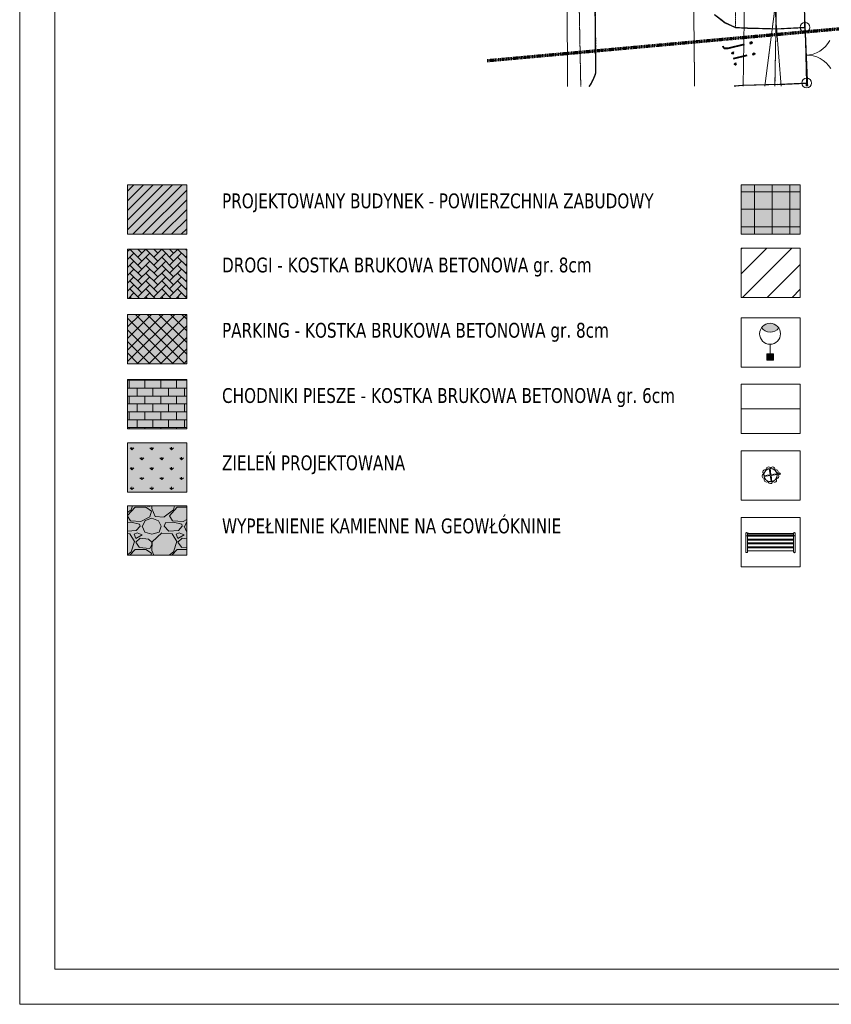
# Model space of a CAD drawing. Header units: metres. Extents: x 8472212 to 8494180, y 5728195 to 5779639.
# Tile 91 of 106: x 8475608 to 8481388, y 5756003 to 5763011. Entities that reach past the tile are written whole.
import ezdxf
from ezdxf.enums import TextEntityAlignment as Align

# ---------------------------------------------------------------- set-up
doc = ezdxf.new("R2010")
doc.units = ezdxf.units.M
doc.header["$MEASUREMENT"] = 0
for name, pattern in [('2', [3, 2, -1]), ('2_1', [0]), ('2_KTCR02', [3, 2, -1]), ('2_KTJZ01', [4, 3, -1]), ('2_KTKR01', [0]), ('2_KTPL01', [4, 3, -1]), ('2_PTTU', [2.1, 1.4, -0.7]), ('4_1', [0]), ('4_SUPE_01', [0]), ('4_SUPT_01', [0]), ('4_SUPW_01', [0]), ('GDE', [0]), ('GUZ', [1.4, 0.7, -0.7])]:
    doc.linetypes.add(name, pattern=pattern)
for name, color, linetype, lineweight in [('!opisy', 255, 'CONTINUOUS', 9), ('!ściany zewn', 120, 'CONTINUOUS', 9), ('0A_MJ_tabelka', 252, 'CONTINUOUS', 5), ('0A_NIEwidoczne', 222, 'CONTINUOUS', 0), ('Dzialki', 7, 'GDE', 18), ('KTCR_L_1', 7, '2_KTCR02', 18), ('KTJZ_E_T_0', 7, 'CONTINUOUS', 15), ('KTJZ_L_0', 7, '2_KTJZ01', 18), ('KTKR_L_0', 7, '2_KTKR01', 25), ('KTOK_L_1', 7, '2_1', 18), ('KTOK_L_4', 7, 'CONTINUOUS', 25), ('KTPL_L_0', 7, '2_KTPL01', 18), ('PTTU_L_2', 7, '2_PTTU', 18), ('PZT OPISY', 7, 'CONTINUOUS', 15), ('ROBOCZA_L_0', 3, '2', 70), ('SUPE_L_3', 1, '4_SUPE_01', 18), ('SUPT_L_0', 30, '4_SUPT_01', 18), ('SUPW_L_0', 5, '4_SUPW_01', 18), ('Uzytki', 7, 'GUZ', 18)]:
    doc.layers.add(name, color=color, linetype=linetype, lineweight=lineweight)
for name, color, linetype, lineweight, true_color in [('!slupy oswietleniowe', 20, 'CONTINUOUS', 15, 0xff2e2e), ('000 NAWIERZCHNIA ISTNIEJĄCA', 40, 'CONTINUOUS', 9, 0xffda14), ('000 PZT CHODNIKI Z KOSTKI BETONOWEJ', 11, 'CONTINUOUS', 9, 0xff7575), ('000 PZT DROGI NOWA NAWIERZCHNIA Z KOSTKI', 26, 'CONTINUOUS', 9, 0x8a2200), ('000 PZT LINIA ZABUDOWY', 4, 'OGRODZENIE2', 15, 0x0af3ff), ('000 PZT PARKING', 30, 'CONTINUOUS', 9, 0xf57a00), ('000 PZT PŁYTY CHODNIKOWE', 9, 'CONTINUOUS', 9, 0xc0c0c3), ('000 PZT RÓŻNE', 118, 'CONTINUOUS', 5, 0x005822), ('000 PZT TERENY ZIELONE PLANOWANE TRAWNIKI', 106, 'CONTINUOUS', 9, 0x008a22), ('000 PZT WYPEŁNIENIE KAMIENNE', 8, 'CONTINUOUS', 9, 0x80726c)]:
    doc.layers.add(name, color=color, linetype=linetype, lineweight=lineweight, true_color=true_color)
doc.layers.add('PZT PLAC ZABAW', color=2, linetype='CONTINUOUS', lineweight=15, true_color=0xf0f000, transparency=0.6)
doc.styles.get("Standard").update_dxf_attribs({"font": 'Simplex.SHX', "width": 0.75})
doc.linetypes.add('OGRODZENIE2', pattern='A,0.25,-0.1,[132,ltypeshp.shx,S=0.1,R=0,X=-0.1,Y=0],-0.1,1', length=1.45)
pattern_1 = [(45, (1825912.17, 1290749.187), (-41.3657467, 41.3657467), []), (135, (1825912.17, 1290749.187), (-41.3657467, -41.3657467), [])]

# ---------------------------------------------------------------- blocks, each defined once
blk = doc.blocks.new('asdawqddasdasd')
at = {"layer": 'Dzialki', "color": 252, "true_color": 0x939592, "transparency": 33554559}
blk.add_line((8442439.6, 5724268), (8443171.5, 5723927.5), dxfattribs=at)
at = {"layer": 'KTCR_L_1', "color": 252, "linetype": '2_KTCR02', "true_color": 0x939592, "transparency": 33554559}
for p, q in [((8442676.1, 5723840.7), (8440656.4, 5724727.1)), ((8442615.1, 5723787.7), (8442676.1, 5723840.7)), ((8442531.1, 5723741.7), (8442615.1, 5723787.7)), ((8443054.1, 5723663.7), (8443054.6, 5723663.5)), ((8441302.1, 5723215.7), (8442611.9, 5722663.5))]:
    blk.add_line(p, q, dxfattribs=at)
blk.add_arc((8443417, 5723632.6), 364.3, 175.09447, 175.35164, dxfattribs=at)
at = {"layer": 'KTJZ_L_0', "color": 252, "linetype": '2_KTJZ01', "true_color": 0x939592, "transparency": 33554559}
for p, q in [((8442806.1, 5724108.7), (8442876.5, 5724292.9)), ((8442826.6, 5724314.9), (8443266, 5724141.1)), ((8442876.5, 5724292.9), (8442826.6, 5724314.9)), ((8443169.1, 5723951.7), (8443243.5, 5724142.4)), ((8443263.8, 5724136.1), (8443243.5, 5724142.4)), ((8442714.4, 5723917.8), (8442806.1, 5724108.7)), ((8443169.1, 5723951.7), (8443073.1, 5723719.7)), ((8442676.1, 5723840.7), (8442714.4, 5723917.8)), ((8442615.1, 5723787.7), (8442676.1, 5723840.7)), ((8442531.1, 5723741.7), (8442615.1, 5723787.7)), ((8442939.9, 5723404.5), (8442309.5, 5723677.1)), ((8443073.1, 5723719.7), (8443054.1, 5723663.7))]:
    blk.add_line(p, q, dxfattribs=at)
at = {"layer": 'KTJZ_L_0', "color": 252, "linetype": '2_KTKR01', "true_color": 0x939592, "transparency": 33554559}
blk.add_line((8442567.1, 5722800.7), (8440634.1, 5723644.7), dxfattribs=at)
at = {"layer": 'KTJZ_L_0', "color": 252, "linetype": '2_KTJZ01', "true_color": 0x939592, "transparency": 33554559}
blk.add_arc((8443422.1, 5723633.4), 369.2, 175.28495, 175.53627, dxfattribs=at)
at = {"layer": 'KTJZ_L_0', "color": 252, "linetype": '2_KTKR01', "true_color": 0x939592, "transparency": 33554559}
blk.add_arc((8442337.9, 5722535.7), 350.4, 31.55608, 49.14465, dxfattribs=at)
at = {"layer": 'KTKR_L_0', "color": 252, "linetype": '2_KTKR01', "true_color": 0x939592, "transparency": 33554559}
for p, q in [((8442806.1, 5724108.7), (8442876.5, 5724292.9)), ((8443169.1, 5723951.7), (8443243.5, 5724142.4)), ((8443243.5, 5724142.4), (8443263.8, 5724136.1)), ((8442714.4, 5723917.8), (8442806.1, 5724108.7)), ((8443169.1, 5723951.7), (8443073.1, 5723719.7)), ((8442676.1, 5723840.7), (8442714.4, 5723917.8)), ((8442615.1, 5723787.7), (8442676.1, 5723840.7)), ((8442531.1, 5723741.7), (8442615.1, 5723787.7)), ((8443073.1, 5723719.7), (8443054.1, 5723663.7)), ((8442567.1, 5722800.7), (8440634.1, 5723644.7))]:
    blk.add_line(p, q, dxfattribs=at)
for centre, radius, start, end in [((8443422.1, 5723633.4), 369.2, 175.28495, 175.53627), ((8442337.9, 5722535.7), 350.4, 31.55608, 49.14465)]:
    blk.add_arc(centre, radius, start, end, dxfattribs=at)
at = {"layer": 'KTOK_L_1', "color": 252, "true_color": 0x939592, "transparency": 33554559}
for p, q in [((8442876.5, 5724292.9), (8442967.5, 5724255.6)), ((8442967.5, 5724255.6), (8443152.5, 5724179.7)), ((8443152.5, 5724179.7), (8443243.5, 5724142.4))]:
    blk.add_line(p, q, dxfattribs=at)
for centre in [(8442876.5, 5724292.9), (8443243.5, 5724142.4)]:
    blk.add_circle(centre, 35, dxfattribs=at)
for centre, start, end in [((8442875.6, 5724295.2), 337.19372, 37.70926), ((8443245.7, 5724143.5), 97.70396, 158.2195)]:
    blk.add_arc(centre, 200, start, end, dxfattribs=at)
at = {"layer": 'KTOK_L_4', "color": 252, "true_color": 0x939592, "transparency": 33554559}
for p, q in [((8442876.5, 5724292.9), (8441833, 5724737.8)), ((8443263, 5724134.2), (8443243.5, 5724142.4))]:
    blk.add_line(p, q, dxfattribs=at)
at = {"layer": 'KTPL_L_0', "color": 252, "linetype": '2_KTPL01', "true_color": 0x939592, "transparency": 33554559}
blk.add_line((8442826.1, 5724314.7), (8443266, 5724141), dxfattribs=at)
at = {"layer": 'PTTU_L_2', "color": 252, "linetype": '2_PTTU', "true_color": 0x939592, "transparency": 33554559}
for p, q in [((8442567.1, 5722800.7), (8440590.6, 5723669.1)), ((8441302.1, 5723215.7), (8442611.9, 5722663.5))]:
    blk.add_line(p, q, dxfattribs=at)
blk.add_arc((8442337.9, 5722535.7), 350.4, 31.55608, 49.14465, dxfattribs=at)
at = {"layer": 'ROBOCZA_L_0', "color": 252, "linetype": '2', "true_color": 0x939592, "transparency": 33554559}
blk.add_line((8443641.5, 5726432.6), (8442174.2, 5722128.5), dxfattribs=at)
at = {"layer": 'SUPE_L_3', "color": 252, "linetype": '4_SUPE_01', "true_color": 0x939592, "transparency": 33554559}
blk.add_line((8441136.8, 5724693.4), (8443189.5, 5723968.1), dxfattribs=at)
at = {"layer": 'SUPT_L_0', "color": 252, "linetype": '4_SUPT_01', "true_color": 0x939592, "transparency": 33554559}
for p, q in [((8443079.7, 5723720.2), (8441273.9, 5724563.2)), ((8442573.7, 5722577.3), (8439865.8, 5723770))]:
    blk.add_line(p, q, dxfattribs=at)
at = {"layer": 'SUPW_L_0', "color": 252, "linetype": '4_SUPW_01', "true_color": 0x939592, "transparency": 33554559}
blk.add_line((8442589.1, 5724199.7), (8443142.9, 5723862.9), dxfattribs=at)
at = {"layer": 'SUPW_L_0', "color": 252, "linetype": '4_1', "true_color": 0x939592, "transparency": 33554559}
blk.add_line((8443142.9, 5723862.9), (8442589.1, 5724199.7), dxfattribs=at)
at = {"layer": 'Uzytki', "color": 252, "true_color": 0x939592, "transparency": 33554559}
blk.add_line((8442397.9, 5724287.4), (8443171.5, 5723927.5), dxfattribs=at)
at = {"layer": 'KTJZ_E_T_0', "color": 252, "true_color": 0x939592, "transparency": 33554559, "width": 0.7}
blk.add_text('j.i.', height=150, rotation=348.99646, dxfattribs=at).set_placement((8442860.9, 5723792), align=Align.MIDDLE)
blk = doc.blocks.new('asdadasd')
at = {"layer": '!slupy oswietleniowe', "lineweight": 5}
for points in [[(6452674.7, 5720909.9), (6452669.2, 5720867.4), (6452626.4, 5720873), (6452632, 5720915.5)], [(6452629.7, 5720725.5), (6452646.5, 5720720.9), (6452661.3, 5720712.6), (6452673.7, 5720701.2), (6452683, 5720687.3), (6452669.7, 5720676.2), (6452654.3, 5720668.7), (6452637.6, 5720665.1), (6452620.6, 5720665.6), (6452604.2, 5720670.1), (6452589.4, 5720678.4), (6452577, 5720689.9), (6452567.7, 5720703.9), (6452581, 5720714.9), (6452596.4, 5720722.3), (6452613.1, 5720725.9), (6452621.6, 5720726.2)]]:
    blk.add_hatch(color=256, dxfattribs=at).paths.add_polyline_path(points, flags=0)
for p, q in [((6452632.1, 5720915.6), (6452669.1, 5720867.3)), ((6452647.8, 5720870.1), (6452639.3, 5720806.2))]:
    blk.add_line(p, q, dxfattribs=at)
at = {"layer": '!slupy oswietleniowe', "lineweight": 5, "flags": 128}
blk.add_lwpolyline([(6452674.7, 5720909.9), (6452632, 5720915.5), (6452626.4, 5720873), (6452669.2, 5720867.4), (6452674.7, 5720909.9), (6452626.4, 5720873)], dxfattribs=at)
at = {"layer": '!slupy oswietleniowe', "lineweight": 5}
blk.add_circle((6452631.1, 5720735.7), 71, dxfattribs=at)
blk.add_arc((6452619.5, 5720655.1), 71.1, 26.88751, 136.73164, dxfattribs=at)
blk = doc.blocks.new('A$C2D7A68B6')
at = {"layer": '000 PZT RÓŻNE', "color": 7, "lineweight": 5}
for p, q in [((-19.3, 0.3), (-15.3, 0.3)), ((-15, 1), (-1, 1)), ((-1, 15), (-1, 1)), ((1, 15), (1, 1)), ((1, 1), (15, 1)), ((-19.3, -0.3), (-15.3, -0.3)), ((-15, -1), (-1, -1)), ((-1, -1), (-1, -15)), ((1, -1), (15, -1)), ((1, -1), (1, -15))]:
    blk.add_line(p, q, dxfattribs=at)
for centre, radius in [((-21, 0), 1.7), ((0, 0), 15.3), ((0, 0), 15)]:
    blk.add_circle(centre, radius, dxfattribs=at)
for centre, start, end in [((-13.6, 5), 69.802, 249.802), ((-7.2, 12.5), 30.0242, 210.0242), ((2.4, 14.3), 350.2464, 170.2464), ((11, 9.4), 310.4686, 130.4686), ((14.5, 0.2), 270.6909, 90.6909), ((-13.4, -5.3), 111.5798, 291.5798), ((-6.9, -12.7), 151.3575, 331.3575), ((2.8, -14.2), 191.1353, 11.1353), ((11.2, -9.1), 230.9131, 50.9131)]:
    blk.add_arc(centre, 5, start, end, dxfattribs=at)
blk = doc.blocks.new('A$C7A8E27B3')
at = {"layer": '000 PZT RÓŻNE', "color": 7, "lineweight": 5}
for p, q in [((-75, 53.4), (-75, -3.1)), ((-70.2, 53.5), (-67.2, 53.5)), ((-70.2, 53.4), (-70.2, -3.1)), ((-70.2, 53.2), (70.2, 53.2)), ((-70.2, 48.3), (70.2, 48.3)), ((-70.2, 46.7), (70.2, 46.7)), ((-70.2, 46.2), (70.2, 46.2)), ((-70.2, 44.7), (70.2, 44.7)), ((70.2, 36), (-70.2, 36)), ((70.2, 36), (-70.2, 36)), ((70.2, 33), (-70.2, 33)), ((-67.2, 53.5), (-67.2, 53.2)), ((70.2, 53.4), (70.2, -3.1)), ((75, 53.4), (75, -3.1)), ((70.2, 24), (-70.2, 24)), ((70.2, 24), (-70.2, 24)), ((70.2, 21), (-70.2, 21)), ((70.2, 12), (-70.2, 12)), ((70.2, 9), (-70.2, 9)), ((70.2, 0), (-70.2, 0))]:
    blk.add_line(p, q, dxfattribs=at)
for centre, start, end in [((-72.6, 53.4), 0, 180), ((-72.6, 48.1), 180, 0), ((72.6, 53.4), 0, 180), ((72.6, 48.1), 180, 0), ((-72.6, -3.1), 180, 0), ((72.6, -3.1), 180, 0)]:
    blk.add_arc(centre, 2.42, start, end, dxfattribs=at)
for centre in [(-68.7, 47.5), (-68.7, 45.4)]:
    blk.add_ellipse(centre, major_axis=(0.5, 0), ratio=0.173648, dxfattribs=at)
at = {"layer": '000 PZT RÓŻNE', "color": 7, "lineweight": 5, "extrusion": (0, 0, -1)}
for centre in [(68.7, 47.5), (68.7, 45.4)]:
    blk.add_ellipse(centre, major_axis=(-0.5, 0), ratio=0.173648, dxfattribs=at)

msp = doc.modelspace()

# ---------------------------------------------------------------- hatches: boundary and pattern name
at = {"layer": '!ściany zewn', "linetype": 'Continuous', "true_color": 0xee6800, "transparency": 33554508}
h = msp.add_hatch(color=30, dxfattribs=at)
h.dxf.hatch_style = 1
h.paths.add_polyline_path([(8476376.5, 5761483.3), (8476797.7, 5761483.3), (8476797.7, 5761834.3), (8476376.5, 5761834.3)])
at = {"layer": '!ściany zewn', "linetype": 'Continuous', "true_color": 0xee6800}
h = msp.add_hatch(dxfattribs=at)
h.set_pattern_fill('ANSI31', color=30, scale=390)
h.set_pattern_definition([(45, (1825912.17, 1290749.187), (-34.47145558, 34.47145558), [])])
h.paths.add_polyline_path([(8476376.5, 5761483.3), (8476797.7, 5761483.3), (8476797.7, 5761834.3), (8476376.5, 5761834.3)])
at = {"layer": '000 NAWIERZCHNIA ISTNIEJĄCA', "linetype": 'Continuous'}
h = msp.add_hatch(dxfattribs=at)
h.set_pattern_fill('ANSI31', color=256, scale=1000)
h.set_pattern_definition([(45, (-19283.88, 36036.2), (-88.3883476, 88.3883476), [])])
h.paths.add_polyline_path([(8480745.3, 5761034.2), (8481166.5, 5761034.2), (8481166.5, 5761385.2), (8480745.3, 5761385.2)])
at = {"layer": '000 PZT CHODNIKI Z KOSTKI BETONOWEJ', "linetype": 'Continuous', "lineweight": 5, "transparency": 33554508}
h = msp.add_hatch(color=256, dxfattribs=at)
h.dxf.hatch_style = 1
h.paths.add_polyline_path([(8476376.5, 5760097.7), (8476797.7, 5760097.7), (8476797.7, 5760448.7), (8476376.5, 5760448.7)])
at = {"layer": '000 PZT CHODNIKI Z KOSTKI BETONOWEJ', "linetype": 'Continuous', "lineweight": 5}
h = msp.add_hatch(dxfattribs=at)
h.set_pattern_fill('AR-B816', color=256, scale=7.02)
h.set_pattern_definition([(0, (-23652.727, 33303.28), (0, 56.16), []), (90, (-23652.727, 33303.28), (-56.16, 56.16), [56.16, -56.16])])
h.paths.add_polyline_path([(8476376.5, 5760097.7), (8476797.7, 5760097.7), (8476797.7, 5760448.7), (8476376.5, 5760448.7)])
at = {"layer": '000 PZT DROGI NOWA NAWIERZCHNIA Z KOSTKI', "linetype": 'Continuous', "transparency": 33554508}
h = msp.add_hatch(color=256, dxfattribs=at)
h.dxf.hatch_style = 1
h.paths.add_polyline_path([(8476376.5, 5761027), (8476797.7, 5761027), (8476797.7, 5761378), (8476376.5, 5761378)])
at = {"layer": '000 PZT DROGI NOWA NAWIERZCHNIA Z KOSTKI', "linetype": 'Continuous'}
h = msp.add_hatch(dxfattribs=at)
h.set_pattern_fill('AR-HBONE', color=256, scale=10)
h.set_pattern_definition([(45, (-23652.727, 33303.282), (4e-15, 56.5685425), [120, -40]), (135, (-23624.443, 33331.567), (4e-15, 56.5685425), [120, -40])])
h.paths.add_polyline_path([(8476376.5, 5761027), (8476797.7, 5761027), (8476797.7, 5761378), (8476376.5, 5761378)])
at = {"layer": '000 PZT PARKING', "linetype": 'Continuous', "lineweight": 5, "ltscale": 10, "transparency": 33554508}
h = msp.add_hatch(color=256, dxfattribs=at)
h.dxf.hatch_style = 1
h.paths.add_polyline_path([(8476376.5, 5760562.4), (8476797.7, 5760562.4), (8476797.7, 5760913.4), (8476376.5, 5760913.4)])
at = {"layer": '000 PZT PARKING', "linetype": 'Continuous', "lineweight": 5, "ltscale": 10}
h = msp.add_hatch(dxfattribs=at)
h.set_pattern_fill('ANSI37', color=256, scale=468)
h.set_pattern_definition(pattern_1)
h.paths.add_polyline_path([(8476376.5, 5760562.4), (8476797.7, 5760562.4), (8476797.7, 5760913.4), (8476376.5, 5760913.4)])
h = msp.add_hatch(dxfattribs=at)
h.set_pattern_fill('ANSI37', color=256, scale=468)
h.set_pattern_definition(pattern_1)
h.paths.add_polyline_path([(8476376.5, 5760562.4), (8476797.7, 5760562.4), (8476797.7, 5760913.4), (8476376.5, 5760913.4)])
at = {"layer": '000 PZT PŁYTY CHODNIKOWE', "linetype": 'Continuous', "transparency": 33554483}
h = msp.add_hatch(color=256, dxfattribs=at)
h.dxf.hatch_style = 1
h.paths.add_polyline_path([(8480745.3, 5761483.3), (8481166.5, 5761483.3), (8481166.5, 5761834.3), (8480745.3, 5761834.3)])
at = {"layer": '000 PZT PŁYTY CHODNIKOWE', "linetype": 'Continuous'}
h = msp.add_hatch(dxfattribs=at)
h.set_pattern_fill('ANSI37', color=256, scale=1000, angle=45)
h.set_pattern_definition([(90, (-19283.88, 36036.2), (-125, 2e-14), []), (180, (-19283.88, 36036.2), (-2e-14, -125), [])])
h.paths.add_polyline_path([(8480745.3, 5761483.3), (8481166.5, 5761483.3), (8481166.5, 5761834.3), (8480745.3, 5761834.3)])
at = {"layer": '000 PZT TERENY ZIELONE PLANOWANE TRAWNIKI', "linetype": 'Continuous', "transparency": 33554483}
h = msp.add_hatch(color=256, dxfattribs=at)
h.dxf.hatch_style = 1
h.paths.add_polyline_path([(8476376.5, 5759648.6), (8476797.7, 5759648.6), (8476797.7, 5759999.6), (8476376.5, 5759999.6)])
at = {"layer": '000 PZT TERENY ZIELONE PLANOWANE TRAWNIKI', "linetype": 'Continuous', "transparency": 33554687}
h = msp.add_hatch(dxfattribs=at)
h.set_pattern_fill('GRASS', color=256, scale=100)
h.set_pattern_definition([(90, (-23652.73, 33303.28), (-70.7106781, 70.7106781), [18.75, -122.6713563]), (45, (-23652.73, 33303.28), (-70.7106781, 70.7106781), [18.75, -81.25]), (135, (-23652.73, 33303.28), (-70.7106781, -70.7106781), [18.75, -81.25])])
h.paths.add_polyline_path([(8476376.5, 5759648.6), (8476797.7, 5759648.6), (8476797.7, 5759999.6), (8476376.5, 5759999.6)])
at = {"layer": '000 PZT WYPEŁNIENIE KAMIENNE', "linetype": 'Continuous', "transparency": 33554483}
h = msp.add_hatch(color=256, dxfattribs=at)
h.dxf.hatch_style = 1
h.paths.add_polyline_path([(8476376.5, 5759199.5), (8476797.7, 5759199.5), (8476797.7, 5759550.5), (8476376.5, 5759550.5)])
at = {"layer": '000 PZT WYPEŁNIENIE KAMIENNE', "linetype": 'Continuous'}
h = msp.add_hatch(dxfattribs=at)
h.set_pattern_fill('GRAVEL', color=256, scale=300)
h.set_pattern_definition([(228.0127875, (-23436.727, 33603.282), (-2400, -2700), [40.3608, -3995.726414]), (184.96974073, (-23463.727, 33573.282), (3600, 300), [69.2604, -6856.777428]), (132.51044708, (-23532.727, 33567.282), (3000, -3300), [48.8364, -4834.809779]), (267.273689, (-23649.727, 33492.282), (300, 6000), [63.0714, -6244.0674125]), (292.83365418, (-23652.727, 33429.282), (-1500, 3600), [61.8465, -6122.811938]), (357.273689, (-23628.727, 33372.282), (-6000, 300), [63.0714, -6244.0674125]), (37.69424047, (-23565.727, 33369.282), (-3900, -3000), [83.4087, -8257.454565]), (72.25532837, (-23499.727, 33420.282), (2100, 6600), [78.7464, -7795.896449]), (121.42956562, (-23475.727, 33495.282), (-2400, 3900), [63.285, -6265.221933]), (175.2363583, (-23508.727, 33549.282), (3300, -300), [72.2496, -3540.228774]), (222.3974378, (-23580.727, 33555.282), (-3600, -3300), [93.4344, -9250.012501]), (138.81407483, (-23352.727, 33489.282), (-2100, 1800), [31.8903, -3157.153444]), (171.46923439, (-23376.727, 33510.282), (3900, -600), [60.6711, -6006.453425]), (225, (-23436.73, 33519.28), (-3e-14, -300), [42.4263, -381.837769]), (203.1985905, (-23457.727, 33555.282), (1500, 600), [22.8474, -2261.884532]), (291.8014095, (-23478.727, 33546.28), (-300, 900), [32.3109, -1583.238542]), (30.96375653, (-23466.727, 33516.28), (900, 600), [52.4787, -1696.8068685]), (161.5650512, (-23421.73, 33543.28), (600, -300), [37.9473, -910.735998]), (16.38954033, (-23652.727, 33546.282), (3000, 900), [53.16, -5262.853544]), (70.34617594, (-23601.727, 33561.282), (-1200, -3300), [44.5983, -4415.222324]), (293.1985905, (-23421.727, 33603.282), (-600, 1500), [45.6945, -2239.037432]), (343.61045967, (-23403.727, 33561.282), (-3000, 900), [53.16, -5262.853544]), (339.44395478, (-23652.727, 33360.282), (-1500, 600), [51.264, -2511.937124]), (294.77514057, (-23604.727, 33342.282), (-1500, 3300), [42.9534, -4252.392919]), (66.8014095, (-23418.727, 33303.282), (600, 1500), [45.6945, -2239.037432]), (17.35402464, (-23400.727, 33345.282), (-3900, -1200), [50.2893, -4978.627084]), (69.4439548, (-23565.727, 33303.282), (-600, -1500), [25.632, -2537.569124]), (101.3099325, (-23436.727, 33303.28), (-300, 1200), [15.297, -1514.408854]), (165.9637565, (-23439.73, 33318.28), (900, -300), [61.8465, -1175.085188]), (186.00900596, (-23499.727, 33333.282), (3000, 300), [57.315, -5674.176952]), (303.6900675, (-23466.73, 33489.28), (-300, 600), [43.2666, -1038.398783]), (353.15722659, (-23442.727, 33453.282), (5100, -600), [75.5382, -7478.268787]), (60.9453959, (-23367.727, 33444.282), (-1200, -2100), [30.8868, -3057.802242]), (90, (-23352.73, 33471.28), (-300, 300), [18, -282]), (120.25643716, (-23505.727, 33342.282), (1200, -2100), [41.6772, -4126.055997]), (48.0127875, (-23526.727, 33378.282), (2400, 2700), [80.7216, -3955.365614]), (0, (-23472.73, 33438.28), (300, 300), [78, -222]), (325.30484647, (-23394.727, 33438.282), (3000, -2100), [47.4342, -4695.98229]), (254.0546041, (-23355.727, 33411.282), (-300, -1200), [43.6806, -2140.352367]), (207.64597536, (-23367.727, 33369.282), (-5700, -3000), [71.1195, -7040.842255]), (175.42607874, (-23430.727, 33336.282), (-3900, 300), [75.2397, -7448.722022])])
h.paths.add_polyline_path([(8476376.5, 5759199.5), (8476797.7, 5759199.5), (8476797.7, 5759550.5), (8476376.5, 5759550.5)])

# ---------------------------------------------------------------- linework, layer by layer
at = {"layer": '000 PZT LINIA ZABUDOWY', "ltscale": 200}
msp.add_line((8481166.5, 5760240), (8480745.3, 5760240), dxfattribs=at)
at = {"layer": '0A_MJ_tabelka', "color": 7, "lineweight": 0}
msp.add_line((8475858, 5776752.7), (8475858, 5756252.7), dxfattribs=at)
at = {"layer": '0A_MJ_tabelka', "color": 7}
msp.add_line((8490208, 5756252.7), (8475858, 5756252.7), dxfattribs=at)
at = {"layer": '0A_NIEwidoczne', "lineweight": 0}
for p in [(8475608, 5777002.7), (8490458, 5756002.7)]:
    msp.add_line(p, (8475608, 5756002.7), dxfattribs=at)
at = {"layer": 'PZT OPISY'}
for points in [[(8476376.5, 5761483.3), (8476797.7, 5761483.3), (8476797.7, 5761834.3), (8476376.5, 5761834.3)], [(8480745.3, 5761483.3), (8481166.5, 5761483.3), (8481166.5, 5761834.3), (8480745.3, 5761834.3)], [(8476376.5, 5761027), (8476797.7, 5761027), (8476797.7, 5761378), (8476376.5, 5761378)], [(8480745.3, 5761034.2), (8481166.5, 5761034.2), (8481166.5, 5761385.2), (8480745.3, 5761385.2)], [(8476376.5, 5760562.4), (8476797.7, 5760562.4), (8476797.7, 5760913.4), (8476376.5, 5760913.4)], [(8480745.3, 5760538.5), (8481166.5, 5760538.5), (8481166.5, 5760889.5), (8480745.3, 5760889.5)], [(8476376.5, 5760097.7), (8476797.7, 5760097.7), (8476797.7, 5760448.7), (8476376.5, 5760448.7)], [(8480745.3, 5760064.5), (8481166.5, 5760064.5), (8481166.5, 5760415.5), (8480745.3, 5760415.5)], [(8476376.5, 5759648.6), (8476797.7, 5759648.6), (8476797.7, 5759999.6), (8476376.5, 5759999.6)], [(8480745.3, 5759590.4), (8481166.5, 5759590.4), (8481166.5, 5759941.4), (8480745.3, 5759941.4)], [(8476376.5, 5759199.5), (8476797.7, 5759199.5), (8476797.7, 5759550.5), (8476376.5, 5759550.5)], [(8480745.3, 5759116.3), (8481166.5, 5759116.3), (8481166.5, 5759467.3), (8480745.3, 5759467.3)]]:
    msp.add_lwpolyline(points, close=True, dxfattribs=at)

# ---------------------------------------------------------------- block references
at = {"layer": '!opisy', "linetype": 'Continuous', "rotation": 294}
msp.add_blockref('asdawqddasdasd', (-182229.2, 11147627.8), dxfattribs=at)
at = {"layer": '!slupy oswietleniowe', "xscale": 1.052999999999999, "yscale": 1.052999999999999, "zscale": 1.052999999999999, "rotation": 187.4474317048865}
msp.add_blockref('asdadasd', (14437452.5, 12614588.1), dxfattribs=at)
at = {"layer": '000 PZT RÓŻNE', "color": 7, "xscale": 2.339999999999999, "yscale": 2.339999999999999, "zscale": 2.339999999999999, "rotation": 359.983093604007}
msp.add_blockref('A$C7A8E27B3', (8480954.6, 5759230.1), dxfattribs=at)
at = {"layer": 'PZT PLAC ZABAW', "xscale": 3.12, "yscale": 3.12, "zscale": 3.12, "rotation": 188.4651267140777}
msp.add_blockref('A$C2D7A68B6', (8480954.9, 5759769.4), dxfattribs=at)

# ---------------------------------------------------------------- texts
at = {"layer": 'PZT OPISY', "char_height": 105.3, "attachment_point": 1}
for s, heights, insert in [('{\\fVerdana|b0|i0|c238|p34;PROJEKTOWANY BUDYNEK - POWIERZCHNIA ZABUDOWY}', [0], (8477048.9, 5761774)), ('{\\fVerdana|b0|i0|c238|p34;DROGI - KOSTKA BRUKOWA BETONOWA gr. 8cm}', [0], (8477048.9, 5761317.6)), ('{\\fVerdana|b0|i0|c238|p34;PARKING - KOSTKA BRUKOWA BETONOWA gr. 8cm}', [78.1], (8477048.9, 5760853)), ('{\\fVerdana|b0|i0|c238|p34;CHODNIKI PIESZE - KOSTKA BRUKOWA BETONOWA gr. 6cm}', [0], (8477048.9, 5760388.4)), ('{\\fVerdana|b0|i0|c238|p34;ZIELEŃ PROJEKTOWANA}', [0], (8477048.9, 5759909.5)), ('{\\fVerdana|b0|i0|c238|p34;WYPEŁNIENIE KAMIENNE NA GEOWŁÓKNINIE}', [0], (8477048.9, 5759460.4))]:
    msp.add_mtext_dynamic_manual_height_columns(s, width=7464.733, gutter_width=250, heights=heights, dxfattribs=dict(at, insert=insert))

doc.saveas('drawing.dxf')
